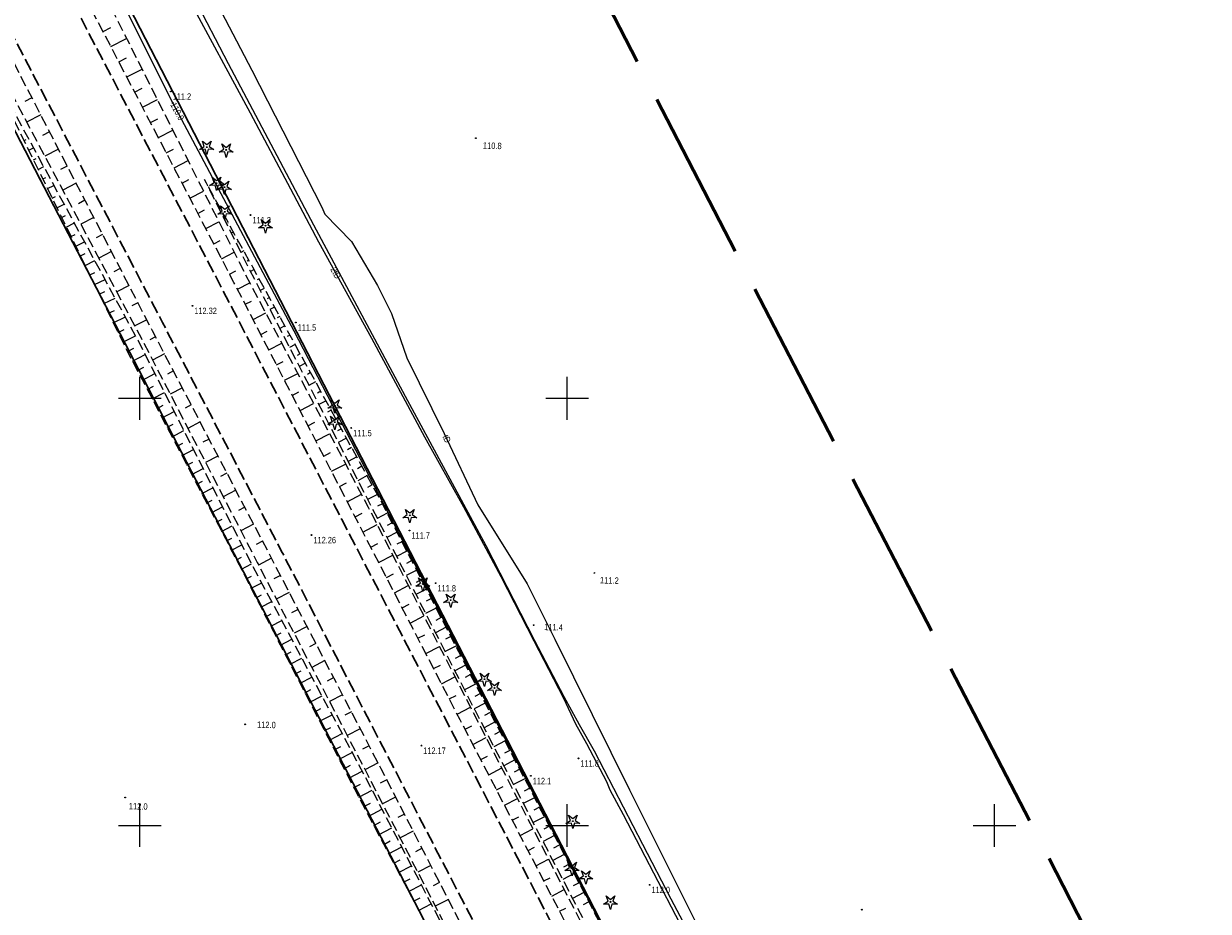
# Model space of a CAD drawing. Header units: metres. Extents: x 7531673 to 7533164, y 5721297 to 5724010.
# Tile 22 of 58: x 7532836 to 7532975, y 5721740 to 5721844. Entities that reach past the tile are written whole.
import ezdxf
from ezdxf.enums import TextEntityAlignment as Align

# ---------------------------------------------------------------- set-up
doc = ezdxf.new("R2010")
doc.units = ezdxf.units.M
for name, pattern in [('4_SUPT_01', [0]), ('GDE', [0]), ('GUZ', [1, 0.5, -0.5]), ('L_0_05', [1.75, 1.25, -0.5]), ('L_0_06', [2, 1.5, -0.5]), ('L_0_09', [2.5, 2, -0.5])]:
    doc.linetypes.add(name, pattern=pattern)
doc.layers.get('0').update_dxf_attribs({"color": 252})
for name, color, linetype, lineweight in [('Dzialki', 80, 'GDE', 30), ('jezdnia', 252, 'L_0_06', 18), ('k', 252, 'Continuous', 18), ('RTPW_T_0', 252, 'Continuous', 15), ('skarpa_nieumocniona', 252, 'L_0_05', 18), ('SUPT_E_T_0', 30, 'Continuous', 15), ('SUPT_L_0', 30, '4_SUPT_01', 18), ('SUTT_T_0', 30, 'Continuous', 18), ('Uzytki', 252, 'GUZ', 18), ('wysokosci_naturalne', 7, 'Continuous', 18), ('wysokosci_sztuczne', 7, 'Continuous', 18)]:
    doc.layers.add(name, color=color, linetype=linetype, lineweight=lineweight)
doc.layers.add('zakres', color=7, linetype='L_0_09', lineweight=50, true_color=0xff05ff)
doc.styles.get("Standard").update_dxf_attribs({"font": 'arial.ttf'})

# ---------------------------------------------------------------- blocks, each defined once
blk = doc.blocks.new('2_RTPW01')
at = {"linetype": 'Continuous'}
blk.add_circle((0, 0), 0.045, dxfattribs=at)
blk = doc.blocks.new('4_SUPS01_07')
at = {"linetype": 'Continuous'}
blk.add_circle((0, 0), 0.0625, dxfattribs=at)
blk = doc.blocks.new('OBOP01_01')
at = {"linetype": 'Continuous', "lineweight": 18}
blk.add_hatch(color=0, dxfattribs=at).paths.add_polyline_path([(0, -0.1, 1), (0, 0.1, 1)])
at = {"color": 0, "linetype": 'Continuous', "lineweight": 18, "flags": 128}
blk.add_lwpolyline([(0, -1.74), (-0.35, -0.48), (-1.65, -0.54), (-0.57, 0.18), (-1.02, 1.4), (0, 0.6), (1.02, 1.4), (0.57, 0.18), (1.65, -0.54), (0.35, -0.48), (0, -1.74)], dxfattribs=at)
at = {"color": 0, "linetype": 'Continuous', "lineweight": 18}
blk.add_circle((0, 0), 0.1, dxfattribs=at)
blk = doc.blocks.new('RTPW01')
at = {"linetype": 'Continuous', "lineweight": 13}
blk.add_hatch(color=0, dxfattribs=at).paths.add_polyline_path([(0, -0.09, 1), (0, 0.09, 1)])
at = {"color": 0, "linetype": 'Continuous', "lineweight": 13}
blk.add_circle((0, 0), 0.0906, dxfattribs=at)
blk = doc.blocks.new('RTPW02')
at = {"linetype": 'Continuous', "lineweight": 13}
blk.add_hatch(color=0, dxfattribs=at).paths.add_polyline_path([(0, -0.09, 1), (0, 0.09, 1)])
at = {"color": 0, "linetype": 'Continuous', "lineweight": 13}
blk.add_circle((0, 0), 0.0906, dxfattribs=at)

msp = doc.modelspace()

# ---------------------------------------------------------------- linework, layer by layer
at = {"layer": 'Dzialki'}
for p, q in [((7532814.11, 5721912.97), (7532904.4, 5721737.88)), ((7532888.12, 5721729.49), (7532797.47, 5721904.39))]:
    msp.add_line(p, q, dxfattribs=at)
at = {"layer": 'jezdnia', "color": 251, "lineweight": 30, "flags": 128}
for points in [[(7532965.41, 5721608.83), (7532950.56, 5721637.5), (7532938.49, 5721660.78), (7532928.32, 5721680.42), (7532916.09, 5721703.96), (7532900.52, 5721734.01), (7532886.19, 5721761.61), (7532873.62, 5721785.82), (7532859.64, 5721812.77), (7532841.13, 5721848.28), (7532831.83, 5721866.21), (7532817.03, 5721894.56), (7532808.94, 5721910.2), (7532796.93, 5721933.25), (7532784.88, 5721956.37), (7532772.95, 5721979.29), (7532760.06, 5722004), (7532748.78, 5722025.57), (7532736.83, 5722048.64), (7532730.53, 5722060.69), (7532724.03, 5722073.21), (7532718.51, 5722083.95), (7532712.64, 5722095.2), (7532705.94, 5722108), (7532694.05, 5722130.93), (7532684.98, 5722148.36), (7532678.5, 5722160.87), (7532671.37, 5722174.56), (7532661.79, 5722192.96), (7532652.83, 5722210.22), (7532652.15, 5722211.63), (7532648.99, 5722218.17), (7532642.87, 5722230.85), (7532635.3, 5722246.57), (7532628.61, 5722259.73)], [(7532640.18, 5722213), (7532645, 5722207.54), (7532654.79, 5722188.86), (7532664.07, 5722171.1), (7532670.39, 5722158.85), (7532676.17, 5722147.84), (7532687.04, 5722126.94), (7532698.99, 5722103.93), (7532707.21, 5722088.13), (7532723.52, 5722056.73), (7532741.8, 5722021.6), (7532753.05, 5722000.01), (7532765.91, 5721975.34), (7532777.72, 5721952.62), (7532789.8, 5721929.42), (7532801.73, 5721906.58), (7532809.96, 5721890.69), (7532824.88, 5721862.11), (7532833.8, 5721845), (7532852.63, 5721808.89), (7532866.54, 5721782.16), (7532879.36, 5721757.4), (7532893.53, 5721730.06), (7532909.09, 5721700.02), (7532920.88, 5721677.22), (7532931.6, 5721656.57), (7532943.45, 5721633.69), (7532958.36, 5721604.94)]]:
    msp.add_lwpolyline(points, dxfattribs=at)
at = {"layer": 'k', "linetype": 'Continuous', "lineweight": 18, "flags": 128}
for points in [[(7532850, 5721797.5), (7532850, 5721802.5)], [(7532900, 5721797.5), (7532900, 5721802.5)], [(7532847.5, 5721800), (7532852.5, 5721800)], [(7532897.5, 5721800), (7532902.5, 5721800)], [(7532850, 5721747.5), (7532850, 5721752.5)], [(7532900, 5721747.5), (7532900, 5721752.5)], [(7532950, 5721747.5), (7532950, 5721752.5)], [(7532847.5, 5721750), (7532852.5, 5721750)], [(7532897.5, 5721750), (7532902.5, 5721750)], [(7532947.5, 5721750), (7532952.5, 5721750)]]:
    msp.add_lwpolyline(points, dxfattribs=at)
at = {"layer": 'skarpa_nieumocniona', "color": 252, "lineweight": 18, "flags": 128}
for points in [[(7532961.67, 5721622.14), (7532962, 5721621.09), (7532961.03, 5721621.09), (7532951.91, 5721638.23), (7532939.8, 5721661.73), (7532929.73, 5721680.98), (7532917.5, 5721704.61), (7532901.95, 5721734.49), (7532887.47, 5721762.36), (7532875.07, 5721786.33), (7532860.99, 5721813.57), (7532842.68, 5721848.69), (7532833.18, 5721867.32), (7532818.32, 5721895.36), (7532810.37, 5721910.9), (7532798.26, 5721933.95), (7532786.31, 5721956.94), (7532774.3, 5721980.18), (7532761.41, 5722004.49), (7532750.13, 5722026.27), (7532737.8, 5722049.65), (7532738.01, 5722051.04), (7532739.12, 5722050.38), (7532764.53, 5722006.8), (7532776.5, 5721982.13), (7532788.51, 5721958.32), (7532800.65, 5721935.34), (7532812.53, 5721911.89), (7532820.3, 5721896.86), (7532835.54, 5721868.31), (7532844.58, 5721849.77), (7532862.31, 5721814.56), (7532876.71, 5721787.27), (7532888.92, 5721763.37), (7532903.28, 5721735.41), (7532918.84, 5721705.46), (7532931.02, 5721681.65), (7532940.92, 5721662.77), (7532953.3, 5721638.65)], [(7532726.73, 5722045.27), (7532726.45, 5722044.07), (7532732.12, 5722029.56), (7532736.02, 5722020.45), (7532736.5, 5722018.57), (7532748.73, 5721997.68), (7532761.71, 5721972.53), (7532773.8, 5721950.82), (7532785.98, 5721927.15), (7532797.94, 5721904.59), (7532805.88, 5721888.28), (7532821.78, 5721860.17), (7532830.85, 5721843.43), (7532850.17, 5721807.01), (7532863.72, 5721780.8), (7532876.69, 5721755.83), (7532890.63, 5721728.76), (7532906.52, 5721698.42), (7532917.99, 5721676.17), (7532928.9, 5721654.79), (7532940.53, 5721632.27), (7532955.59, 5721603.34), (7532956.82, 5721604.38), (7532942.09, 5721633.22), (7532930.34, 5721655.74), (7532919.59, 5721676.76), (7532907.9, 5721699.31), (7532892.19, 5721729.45), (7532878.22, 5721756.64), (7532865.22, 5721781.61), (7532851.47, 5721807.88), (7532832.55, 5721844.48), (7532823.6, 5721861.25), (7532808.52, 5721890.22), (7532800.51, 5721905.88), (7532788.47, 5721928.89), (7532776.33, 5721952.01), (7532764.71, 5721974.46), (7532751.8, 5721999.34), (7532740.53, 5722020.92), (7532739.83, 5722022.42), (7532734.86, 5722031.72), (7532727.96, 5722044.83)], [(7532959.01, 5721592.71), (7532954.57, 5721589.01), (7532952.03, 5721588.57), (7532952.09, 5721587.64), (7532955.15, 5721588.17), (7532960.38, 5721592.87), (7532955.19, 5721603.18), (7532940.17, 5721632.06), (7532928.67, 5721654.55), (7532917.66, 5721675.97), (7532906.1, 5721698.17), (7532890.4, 5721728.69), (7532876.42, 5721755.59), (7532863.1, 5721780.56), (7532849.81, 5721806.72), (7532830.1, 5721843.06), (7532848.44, 5721805.66), (7532861.6, 5721780.52), (7532875.09, 5721754.28), (7532888.96, 5721728.02), (7532904.92, 5721697.2), (7532916.63, 5721674.93), (7532927.36, 5721653.66), (7532938.82, 5721631.44), (7532954.11, 5721602.61)], [(7532962.26, 5721622.52), (7532963.12, 5721621.54), (7532963.52, 5721622.41), (7532955.37, 5721639.82), (7532942.82, 5721663.28), (7532932.9, 5721682.64), (7532920.65, 5721706.7), (7532904.91, 5721736.52), (7532890.43, 5721764.28), (7532878.17, 5721788.04), (7532863.2, 5721815.34), (7532857.55, 5721825.6), (7532862.83, 5721815.03), (7532877.03, 5721787.39), (7532889.17, 5721763.53), (7532903.69, 5721735.54), (7532919.17, 5721705.6), (7532931.36, 5721681.67), (7532941.16, 5721662.88), (7532953.63, 5721638.89)]]:
    msp.add_lwpolyline(points, close=True, dxfattribs=at)
at = {"layer": 'skarpa_nieumocniona', "color": 252, "linetype": 'Continuous', "lineweight": 18, "flags": 128}
for points in [[(7532845.69, 5721842.93), (7532846.61, 5721843.41)], [(7532846.61, 5721841.16), (7532848.44, 5721842.11)], [(7532847.53, 5721839.38), (7532848.44, 5721839.85)], [(7532848.46, 5721837.61), (7532850.24, 5721838.54)], [(7532849.38, 5721835.84), (7532850.26, 5721836.29)], [(7532837.36, 5721835.18), (7532836.53, 5721834.74)], [(7532850.31, 5721834.06), (7532852.04, 5721834.96)], [(7532838.4, 5721833.18), (7532836.74, 5721832.32)], [(7532851.23, 5721832.29), (7532852.08, 5721832.73)], [(7532839.43, 5721831.18), (7532838.61, 5721830.76)], [(7532852.16, 5721830.52), (7532853.84, 5721831.39)], [(7532836.43, 5721830.15), (7532836.69, 5721830.29)], [(7532836.98, 5721829.03), (7532837.55, 5721829.32)], [(7532840.46, 5721829.18), (7532838.85, 5721828.35)], [(7532853.08, 5721828.74), (7532853.91, 5721829.17)], [(7532837.53, 5721827.91), (7532837.84, 5721828.06)], [(7532838.08, 5721826.79), (7532838.75, 5721827.12)], [(7532841.49, 5721827.18), (7532840.7, 5721826.77)], [(7532854.01, 5721826.97), (7532855.64, 5721827.82)], [(7532838.63, 5721825.67), (7532838.99, 5721825.84)], [(7532854.93, 5721825.2), (7532855.73, 5721825.61)], [(7532839.18, 5721824.54), (7532839.94, 5721824.92)], [(7532842.53, 5721825.18), (7532840.96, 5721824.37)], [(7532855.85, 5721823.42), (7532857.44, 5721824.25)], [(7532857.93, 5721824.92), (7532857.91, 5721824.91)], [(7532839.73, 5721823.42), (7532840.13, 5721823.62)], [(7532840.28, 5721822.3), (7532841.13, 5721822.72)], [(7532843.56, 5721823.18), (7532842.79, 5721822.78)], [(7532858.53, 5721823.83), (7532858.46, 5721823.79)], [(7532859.13, 5721822.73), (7532859.07, 5721822.7)], [(7532840.83, 5721821.18), (7532841.28, 5721821.4)], [(7532856.78, 5721821.65), (7532857.56, 5721822.05)], [(7532859.73, 5721821.64), (7532859.58, 5721821.55)], [(7532841.38, 5721820.05), (7532842.33, 5721820.52)], [(7532844.59, 5721821.18), (7532843.07, 5721820.4)], [(7532857.7, 5721819.87), (7532859.23, 5721820.67)], [(7532860.34, 5721820.54), (7532860.24, 5721820.49)], [(7532841.93, 5721818.93), (7532842.43, 5721819.18)], [(7532845.63, 5721819.19), (7532844.88, 5721818.8)], [(7532860.94, 5721819.45), (7532860.69, 5721819.31)], [(7532842.48, 5721817.81), (7532843.52, 5721818.32)], [(7532846.66, 5721817.19), (7532845.18, 5721816.42)], [(7532858.63, 5721818.1), (7532859.38, 5721818.49)], [(7532861.54, 5721818.35), (7532861.4, 5721818.27)], [(7532862.14, 5721817.26), (7532861.81, 5721817.07)], [(7532843.03, 5721816.69), (7532843.57, 5721816.95)], [(7532843.58, 5721815.56), (7532844.71, 5721816.12)], [(7532859.55, 5721816.33), (7532861.03, 5721817.1)], [(7532862.75, 5721816.16), (7532862.56, 5721816.06)], [(7532844.13, 5721814.44), (7532844.72, 5721814.73)], [(7532847.69, 5721815.19), (7532846.96, 5721814.81)], [(7532860.48, 5721814.55), (7532861.2, 5721814.93)], [(7532863.35, 5721815.06), (7532862.93, 5721814.84)], [(7532844.68, 5721813.32), (7532845.91, 5721813.92)], [(7532848.73, 5721813.19), (7532847.29, 5721812.45)], [(7532861.4, 5721812.78), (7532862.85, 5721813.53)], [(7532863.95, 5721813.97), (7532863.73, 5721813.85)], [(7532845.23, 5721812.2), (7532845.87, 5721812.51)], [(7532845.78, 5721811.08), (7532847.1, 5721811.72)], [(7532864.55, 5721812.87), (7532864.07, 5721812.61)], [(7532865.15, 5721811.78), (7532864.9, 5721811.64)], [(7532846.33, 5721809.95), (7532847.01, 5721810.29)], [(7532849.76, 5721811.19), (7532849.05, 5721810.82)], [(7532862.32, 5721811), (7532863.05, 5721811.38)], [(7532865.75, 5721810.68), (7532865.21, 5721810.39)], [(7532846.88, 5721808.83), (7532848.29, 5721809.52)], [(7532850.79, 5721809.19), (7532849.4, 5721808.47)], [(7532863.23, 5721809.23), (7532864.72, 5721809.99)], [(7532866.35, 5721809.59), (7532866.07, 5721809.43)], [(7532847.43, 5721807.71), (7532848.16, 5721808.07)], [(7532864.15, 5721807.45), (7532864.9, 5721807.84)], [(7532866.96, 5721808.49), (7532866.36, 5721808.16)], [(7532847.98, 5721806.59), (7532849.49, 5721807.32)], [(7532851.83, 5721807.19), (7532851.14, 5721806.83)], [(7532865.07, 5721805.67), (7532866.59, 5721806.46)], [(7532867.56, 5721807.39), (7532867.24, 5721807.22)], [(7532868.16, 5721806.3), (7532867.5, 5721805.94)], [(7532848.54, 5721805.47), (7532849.29, 5721805.86)], [(7532849.12, 5721804.36), (7532850.61, 5721805.14)], [(7532852.87, 5721805.2), (7532851.48, 5721804.47)], [(7532868.76, 5721805.2), (7532868.41, 5721805.01)], [(7532849.7, 5721803.25), (7532850.44, 5721803.64)], [(7532865.99, 5721803.9), (7532866.76, 5721804.29)], [(7532869.36, 5721804.11), (7532868.64, 5721803.71)], [(7532850.28, 5721802.14), (7532851.75, 5721802.91)], [(7532853.92, 5721803.21), (7532853.22, 5721802.84)], [(7532866.91, 5721802.12), (7532868.46, 5721802.92)], [(7532869.96, 5721803.01), (7532869.59, 5721802.8)], [(7532870.56, 5721801.91), (7532869.78, 5721801.49)], [(7532850.86, 5721801.04), (7532851.59, 5721801.42)], [(7532851.44, 5721799.93), (7532852.88, 5721800.68)], [(7532854.96, 5721801.21), (7532853.55, 5721800.48)], [(7532867.83, 5721800.34), (7532868.61, 5721800.75)], [(7532871.16, 5721800.82), (7532870.76, 5721800.6)], [(7532852.02, 5721798.82), (7532852.73, 5721799.2)], [(7532856, 5721799.22), (7532855.29, 5721798.85)], [(7532868.74, 5721798.57), (7532870.32, 5721799.38)], [(7532871.77, 5721799.72), (7532870.93, 5721799.26)], [(7532852.6, 5721797.71), (7532854.01, 5721798.45)], [(7532872.37, 5721798.63), (7532871.93, 5721798.39)], [(7532853.18, 5721796.61), (7532853.88, 5721796.97)], [(7532857.04, 5721797.23), (7532855.61, 5721796.48)], [(7532869.66, 5721796.79), (7532870.46, 5721797.2)], [(7532872.97, 5721797.53), (7532872.07, 5721797.04)], [(7532873.57, 5721796.43), (7532873.1, 5721796.18)], [(7532853.76, 5721795.5), (7532855.14, 5721796.23)], [(7532858.09, 5721795.23), (7532857.37, 5721794.86)], [(7532870.58, 5721795.01), (7532872.19, 5721795.84)], [(7532874.17, 5721795.34), (7532873.21, 5721794.81)], [(7532854.34, 5721794.39), (7532855.02, 5721794.75)], [(7532854.92, 5721793.29), (7532856.28, 5721794)], [(7532871.5, 5721793.23), (7532872.31, 5721793.65)], [(7532874.77, 5721794.24), (7532874.28, 5721793.97)], [(7532855.5, 5721792.18), (7532856.17, 5721792.53)], [(7532859.13, 5721793.24), (7532857.68, 5721792.48)], [(7532872.42, 5721791.46), (7532874.06, 5721792.31)], [(7532875.37, 5721793.15), (7532874.35, 5721792.59)], [(7532856.08, 5721791.07), (7532857.41, 5721791.77)], [(7532860.17, 5721791.25), (7532859.44, 5721790.86)], [(7532875.97, 5721792.05), (7532875.45, 5721791.76)], [(7532876.58, 5721790.95), (7532875.5, 5721790.36)], [(7532856.66, 5721789.96), (7532857.32, 5721790.31)], [(7532857.24, 5721788.86), (7532858.54, 5721789.54)], [(7532873.33, 5721789.68), (7532874.16, 5721790.11)], [(7532877.18, 5721789.86), (7532876.62, 5721789.55)], [(7532857.82, 5721787.75), (7532858.46, 5721788.09)], [(7532861.22, 5721789.25), (7532859.75, 5721788.48)], [(7532874.25, 5721787.9), (7532875.92, 5721788.77)], [(7532877.78, 5721788.76), (7532876.64, 5721788.14)], [(7532858.4, 5721786.64), (7532859.67, 5721787.31)], [(7532862.26, 5721787.26), (7532861.52, 5721786.87)], [(7532878.37, 5721787.66), (7532877.78, 5721787.36)], [(7532858.98, 5721785.53), (7532859.61, 5721785.86)], [(7532875.17, 5721786.13), (7532876.01, 5721786.56)], [(7532878.94, 5721786.55), (7532877.76, 5721785.94)], [(7532879.52, 5721785.44), (7532878.92, 5721785.13)], [(7532859.56, 5721784.43), (7532860.8, 5721785.08)], [(7532863.3, 5721785.27), (7532861.81, 5721784.49)], [(7532876.09, 5721784.35), (7532877.76, 5721785.22)], [(7532880.09, 5721784.33), (7532878.9, 5721783.71)], [(7532860.14, 5721783.32), (7532860.75, 5721783.64)], [(7532860.72, 5721782.21), (7532861.94, 5721782.85)], [(7532864.35, 5721783.27), (7532863.6, 5721782.88)], [(7532877.01, 5721782.58), (7532877.84, 5721783.01)], [(7532880.66, 5721783.22), (7532880.06, 5721782.91)], [(7532861.3, 5721781.1), (7532861.9, 5721781.42)], [(7532865.39, 5721781.28), (7532863.88, 5721780.49)], [(7532877.93, 5721780.8), (7532879.58, 5721781.66)], [(7532881.24, 5721782.11), (7532880.03, 5721781.49)], [(7532861.87, 5721780), (7532863.07, 5721780.61)], [(7532882.38, 5721779.89), (7532881.16, 5721779.26)], [(7532881.81, 5721781), (7532881.2, 5721780.68)], [(7532862.44, 5721778.88), (7532863.05, 5721779.2)], [(7532863.02, 5721777.77), (7532864.25, 5721778.41)], [(7532866.43, 5721779.28), (7532865.67, 5721778.89)], [(7532878.85, 5721779.02), (7532879.67, 5721779.45)], [(7532882.95, 5721778.78), (7532882.34, 5721778.46)], [(7532863.59, 5721776.66), (7532864.21, 5721776.98)], [(7532867.47, 5721777.29), (7532865.95, 5721776.5)], [(7532879.77, 5721777.25), (7532881.4, 5721778.09)], [(7532883.53, 5721777.66), (7532882.3, 5721777.03)], [(7532864.16, 5721775.55), (7532865.43, 5721776.2)], [(7532880.69, 5721775.47), (7532881.5, 5721775.89)], [(7532884.1, 5721776.55), (7532883.48, 5721776.24)], [(7532864.73, 5721774.44), (7532865.37, 5721774.77)], [(7532868.51, 5721775.29), (7532867.75, 5721774.9)], [(7532881.61, 5721773.69), (7532883.22, 5721774.53)], [(7532884.67, 5721775.44), (7532883.43, 5721774.8)], [(7532885.25, 5721774.33), (7532884.62, 5721774.01)], [(7532865.3, 5721773.33), (7532866.6, 5721773.99)], [(7532869.55, 5721773.3), (7532868.03, 5721772.5)], [(7532885.82, 5721773.22), (7532884.57, 5721772.57)], [(7532865.87, 5721772.21), (7532866.53, 5721772.55)], [(7532866.45, 5721771.1), (7532867.78, 5721771.79)], [(7532882.52, 5721771.92), (7532883.33, 5721772.33)], [(7532886.39, 5721772.11), (7532885.76, 5721771.79)], [(7532867.02, 5721769.99), (7532867.69, 5721770.34)], [(7532870.59, 5721771.3), (7532869.83, 5721770.9)], [(7532883.44, 5721770.14), (7532885.04, 5721770.97)], [(7532886.97, 5721771), (7532885.7, 5721770.35)], [(7532867.59, 5721768.88), (7532868.96, 5721769.58)], [(7532871.63, 5721769.3), (7532870.1, 5721768.51)], [(7532884.36, 5721768.37), (7532885.16, 5721768.78)], [(7532888.11, 5721768.78), (7532886.84, 5721768.12)], [(7532887.54, 5721769.89), (7532886.9, 5721769.56)], [(7532868.16, 5721767.77), (7532868.85, 5721768.12)], [(7532868.73, 5721766.65), (7532870.13, 5721767.38)], [(7532872.67, 5721767.31), (7532871.9, 5721766.91)], [(7532885.28, 5721766.59), (7532886.86, 5721767.41)], [(7532888.69, 5721767.67), (7532888.05, 5721767.34)], [(7532869.3, 5721765.54), (7532870.01, 5721765.91)], [(7532889.26, 5721766.56), (7532887.97, 5721765.89)], [(7532869.87, 5721764.43), (7532871.31, 5721765.17)], [(7532873.71, 5721765.31), (7532872.18, 5721764.52)], [(7532886.2, 5721764.81), (7532886.99, 5721765.22)], [(7532889.83, 5721765.44), (7532889.19, 5721765.11)], [(7532870.45, 5721763.32), (7532871.17, 5721763.69)], [(7532874.75, 5721763.32), (7532873.98, 5721762.92)], [(7532887.12, 5721763.04), (7532888.68, 5721763.84)], [(7532890.41, 5721764.33), (7532889.11, 5721763.66)], [(7532890.98, 5721763.23), (7532890.33, 5721762.89)], [(7532871.02, 5721762.21), (7532872.49, 5721762.96)], [(7532891.56, 5721762.12), (7532890.26, 5721761.44)], [(7532871.59, 5721761.1), (7532872.33, 5721761.48)], [(7532872.16, 5721759.98), (7532873.66, 5721760.76)], [(7532875.78, 5721761.32), (7532874.25, 5721760.52)], [(7532888.04, 5721761.26), (7532888.82, 5721761.66)], [(7532892.14, 5721761.01), (7532891.49, 5721760.67)], [(7532872.73, 5721758.87), (7532873.49, 5721759.26)], [(7532876.82, 5721759.33), (7532876.06, 5721758.93)], [(7532888.96, 5721759.49), (7532890.51, 5721760.29)], [(7532892.72, 5721759.9), (7532891.41, 5721759.22)], [(7532873.3, 5721757.76), (7532874.84, 5721758.55)], [(7532889.89, 5721757.71), (7532890.65, 5721758.11)], [(7532893.87, 5721757.68), (7532892.56, 5721757)], [(7532893.29, 5721758.79), (7532892.64, 5721758.45)], [(7532873.87, 5721756.65), (7532874.65, 5721757.05)], [(7532874.45, 5721755.54), (7532876.02, 5721756.35)], [(7532877.86, 5721757.33), (7532876.32, 5721756.53)], [(7532890.81, 5721755.94), (7532892.33, 5721756.73)], [(7532894.45, 5721756.58), (7532893.79, 5721756.23)], [(7532875.02, 5721754.43), (7532875.81, 5721754.83)], [(7532878.9, 5721755.33), (7532878.12, 5721754.94)], [(7532895.03, 5721755.47), (7532893.71, 5721754.78)], [(7532875.6, 5721753.32), (7532877.17, 5721754.15)], [(7532891.73, 5721754.16), (7532892.49, 5721754.56)], [(7532895.61, 5721754.36), (7532894.95, 5721754.01)], [(7532876.18, 5721752.21), (7532876.97, 5721752.63)], [(7532879.92, 5721753.33), (7532878.38, 5721752.54)], [(7532892.65, 5721752.39), (7532894.16, 5721753.17)], [(7532896.18, 5721753.25), (7532894.86, 5721752.56)], [(7532896.76, 5721752.14), (7532896.1, 5721751.8)], [(7532876.77, 5721751.11), (7532878.32, 5721751.93)], [(7532880.95, 5721751.33), (7532880.18, 5721750.93)], [(7532893.57, 5721750.61), (7532894.32, 5721751)], [(7532897.34, 5721751.03), (7532896.01, 5721750.34)], [(7532877.35, 5721750), (7532878.13, 5721750.41)], [(7532877.93, 5721748.9), (7532879.48, 5721749.71)], [(7532881.98, 5721749.33), (7532880.44, 5721748.54)], [(7532894.49, 5721748.84), (7532895.99, 5721749.61)], [(7532897.92, 5721749.92), (7532897.25, 5721749.58)], [(7532878.52, 5721747.79), (7532879.29, 5721748.2)], [(7532898.5, 5721748.82), (7532897.17, 5721748.12)], [(7532879.1, 5721746.69), (7532880.63, 5721747.49)], [(7532883.01, 5721747.33), (7532882.24, 5721746.93)], [(7532895.42, 5721747.06), (7532896.16, 5721747.45)], [(7532899.65, 5721746.6), (7532898.32, 5721745.9)], [(7532899.07, 5721747.71), (7532898.41, 5721747.36)], [(7532879.69, 5721745.58), (7532880.45, 5721745.98)], [(7532880.27, 5721744.48), (7532881.78, 5721745.28)], [(7532884.03, 5721745.32), (7532882.5, 5721744.54)], [(7532896.34, 5721745.29), (7532897.81, 5721746.05)], [(7532900.23, 5721745.49), (7532899.56, 5721745.14)], [(7532880.85, 5721743.37), (7532881.61, 5721743.77)], [(7532897.26, 5721743.51), (7532897.99, 5721743.89)], [(7532900.81, 5721744.38), (7532899.47, 5721743.68)], [(7532881.44, 5721742.27), (7532882.93, 5721743.06)], [(7532885.06, 5721743.32), (7532884.3, 5721742.93)], [(7532898.18, 5721741.74), (7532899.64, 5721742.5)], [(7532901.38, 5721743.27), (7532900.71, 5721742.92)], [(7532882.02, 5721741.16), (7532882.77, 5721741.55)], [(7532886.09, 5721741.32), (7532884.56, 5721740.54)], [(7532901.96, 5721742.17), (7532900.62, 5721741.46)], [(7532902.54, 5721741.06), (7532901.87, 5721740.71)], [(7532882.6, 5721740.06), (7532884.09, 5721740.84)], [(7532899.1, 5721739.96), (7532899.83, 5721740.34)]]:
    msp.add_lwpolyline(points, dxfattribs=at)
at = {"layer": 'SUPT_L_0', "linetype": '4_SUPT_01'}
for p, q in [((7532850.89, 5721857.32), (7532860.34, 5721839.18)), ((7532844.74, 5721852.74), (7532853.86, 5721834.55)), ((7532855.2, 5721847.7), (7532862.88, 5721833.43)), ((7532858.23, 5721847.7), (7532863.1, 5721838.39)), ((7532860.34, 5721839.18), (7532870.29, 5721820.29)), ((7532863.1, 5721838.39), (7532871.27, 5721822.39)), ((7532853.86, 5721834.55), (7532868.02, 5721807.89)), ((7532862.88, 5721833.43), (7532867.6, 5721824.52)), ((7532867.6, 5721824.52), (7532870.91, 5721818.31)), ((7532871.27, 5721822.39), (7532871.62, 5721821.57)), ((7532871.62, 5721821.57), (7532874.77, 5721818.37)), ((7532870.29, 5721820.29), (7532881.03, 5721800.25)), ((7532870.91, 5721818.31), (7532877.11, 5721807.04)), ((7532874.77, 5721818.37), (7532877.81, 5721813.21)), ((7532877.81, 5721813.21), (7532879.42, 5721809.94)), ((7532879.42, 5721809.94), (7532881.24, 5721804.75)), ((7532868.02, 5721807.89), (7532879.65, 5721785.39)), ((7532877.11, 5721807.04), (7532883.3, 5721795.5)), ((7532881.24, 5721804.75), (7532885.61, 5721795.88)), ((7532881.03, 5721800.25), (7532890.46, 5721782.78)), ((7532883.3, 5721795.5), (7532887.85, 5721787.3)), ((7532885.61, 5721795.88), (7532889.53, 5721787.52)), ((7532887.85, 5721787.3), (7532892.23, 5721779.16)), ((7532889.53, 5721787.52), (7532895.32, 5721778.27)), ((7532879.65, 5721785.39), (7532893.23, 5721759.14)), ((7532890.46, 5721782.78), (7532896.17, 5721771.64)), ((7532892.23, 5721779.16), (7532896.08, 5721771.63)), ((7532895.32, 5721778.27), (7532898.55, 5721771.8)), ((7532896.08, 5721771.63), (7532899.55, 5721764.89)), ((7532896.17, 5721771.64), (7532899.61, 5721765.1)), ((7532898.55, 5721771.8), (7532907.3, 5721754.18)), ((7532899.55, 5721764.89), (7532900.97, 5721761.89)), ((7532899.61, 5721765.1), (7532901.4, 5721761.82)), ((7532900.97, 5721761.89), (7532902.24, 5721759.59)), ((7532901.4, 5721761.82), (7532903.14, 5721758.72)), ((7532893.23, 5721759.14), (7532901.87, 5721742.48)), ((7532902.24, 5721759.59), (7532904.58, 5721755.14)), ((7532903.14, 5721758.72), (7532908.81, 5721747.8)), ((7532904.58, 5721755.14), (7532904.97, 5721754.17)), ((7532904.97, 5721754.17), (7532906.55, 5721751.27)), ((7532907.3, 5721754.18), (7532914.93, 5721738.9)), ((7532906.55, 5721751.27), (7532910.09, 5721744.47)), ((7532908.81, 5721747.8), (7532912.14, 5721741.41)), ((7532910.09, 5721744.47), (7532913.18, 5721738.52)), ((7532901.87, 5721742.48), (7532916.01, 5721715.14)), ((7532912.14, 5721741.41), (7532918.87, 5721728.73))]:
    msp.add_line(p, q, dxfattribs=at)
at = {"layer": 'Uzytki'}
for p, q in [((7532994.4, 5721563.34), (7532633.53, 5722263.15)), ((7532640.69, 5722206.86), (7532968.82, 5721573.78))]:
    msp.add_line(p, q, dxfattribs=at)
at = {"layer": 'wysokosci_naturalne', "color": 252}
for p in [(7532853.61, 5721835.92), (7532862.94, 5721821.45), (7532868.23, 5721808.88), (7532874.73, 5721796.53), (7532881.55, 5721784.54), (7532884.6, 5721778.36), (7532901.32, 5721757.86), (7532895.74, 5721755.81), (7532909.64, 5721743.05)]:
    msp.add_point(p, dxfattribs=at)
at = {"layer": 'wysokosci_sztuczne', "color": 252}
for p in [(7532856.14, 5721810.83), (7532870.08, 5721784), (7532882.93, 5721759.35)]:
    msp.add_point(p, dxfattribs=at)
at = {"layer": 'zakres', "color": 6, "lineweight": 50, "ltscale": 10}
msp.add_lwpolyline([(7531711.14, 5723861.32), (7531927.66, 5723451.28), (7532248.91, 5722837.99), (7532655.42, 5722066.69), (7533061.63, 5721296.9), (7533163.78, 5721347.42), (7533045.85, 5721572.87), (7532868.05, 5721917.16), (7532735.17, 5722175.75), (7532682.94, 5722276.17), (7532755.64, 5722321.46), (7532723.06, 5722383.63), (7532650.28, 5722338.29), (7532322.07, 5722954.54), (7532208.28, 5723169.59), (7531836.58, 5723882.95), (7531911.57, 5723950.84), (7531857.88, 5724010.14), (7531797.9, 5723955.84), (7531782.57, 5723984.68), (7531673.37, 5723932.85)], close=True, dxfattribs=at)

# ---------------------------------------------------------------- block references
at = {"color": 74, "linetype": 'Continuous', "xscale": 0.5, "yscale": 0.5, "zscale": 0.5}
for p in [(7532857.81, 5721829.39), (7532860.1, 5721829.07), (7532858.96, 5721825.18), (7532859.88, 5721824.71), (7532859.92, 5721821.83), (7532864.69, 5721820.21), (7532872.79, 5721799.12), (7532872.79, 5721797.2), (7532881.57, 5721786.3), (7532883.11, 5721778.27), (7532886.36, 5721776.38), (7532890.31, 5721767.12), (7532891.49, 5721766.09), (7532900.66, 5721750.5), (7532900.56, 5721744.99), (7532902.18, 5721744.01), (7532905.06, 5721741.05)]:
    msp.add_blockref('OBOP01_01', p, dxfattribs=at)
at = {"layer": 'RTPW_T_0'}
for p in [(7532889.3, 5721830.44), (7532903.17, 5721779.56), (7532896.07, 5721773.44), (7532862.31, 5721761.84), (7532848.28, 5721753.28), (7532934.47, 5721740.15)]:
    msp.add_blockref('2_RTPW01', p, dxfattribs=at)
at = {"layer": 'SUTT_T_0'}
msp.add_blockref('4_SUPS01_07', (7532853.86, 5721834.55), dxfattribs=at)
at = {"layer": 'wysokosci_naturalne', "color": 252, "linetype": 'Continuous', "xscale": 0.5, "yscale": 0.5, "zscale": 0.5}
for p in [(7532853.61, 5721835.92), (7532862.94, 5721821.45), (7532868.23, 5721808.88), (7532874.73, 5721796.53), (7532881.55, 5721784.54), (7532884.6, 5721778.36), (7532901.32, 5721757.86), (7532895.74, 5721755.81), (7532909.64, 5721743.05)]:
    msp.add_blockref('RTPW01', p, dxfattribs=at)
at = {"layer": 'wysokosci_sztuczne', "color": 252, "linetype": 'Continuous', "xscale": 0.5, "yscale": 0.5, "zscale": 0.5}
for p in [(7532856.14, 5721810.83), (7532870.08, 5721784), (7532882.93, 5721759.35)]:
    msp.add_blockref('RTPW02', p, dxfattribs=at)

# ---------------------------------------------------------------- texts
at = {"layer": 'RTPW_T_0', "width": 0.7}
for s, p in [('110.8', (7532890.12, 5721829.22)), ('111.2', (7532903.82, 5721778.34)), ('111.4', (7532897.29, 5721772.87)), ('112.0', (7532863.69, 5721761.44)), ('112.0', (7532848.69, 5721751.9))]:
    msp.add_text(s, height=0.75, rotation=358.39, dxfattribs=at).set_placement(p)
at = {"layer": 'SUPT_E_T_0', "width": 0.7}
for s, rotation, p in [('2tD', 298.82, (7532872.91, 5721814.67)), ('tD', 295.12, (7532885.9, 5721795.26))]:
    msp.add_text(s, height=0.75, rotation=rotation, dxfattribs=at).set_placement(p, align=Align.MIDDLE)
at = {"layer": 'SUTT_T_0', "width": 0.7}
msp.add_text('110.0', height=0.75, rotation=298.2, dxfattribs=at).set_placement((7532853.86, 5721834.55), align=Align.MIDDLE_LEFT)
at = {"layer": 'wysokosci_naturalne', "color": 252, "lineweight": 15, "width": 0.66}
for s, p in [('111.2', (7532853.83, 5721834.95)), ('111.3', (7532863.17, 5721820.48)), ('111.5', (7532868.46, 5721807.91)), ('111.5', (7532874.96, 5721795.56)), ('111.7', (7532881.77, 5721783.57)), ('111.8', (7532884.82, 5721777.39)), ('111.8', (7532901.54, 5721756.89)), ('112.1', (7532895.96, 5721754.83)), ('112.0', (7532909.86, 5721742.08))]:
    msp.add_text(s, height=0.75, dxfattribs=at).set_placement(p)
at = {"layer": 'wysokosci_sztuczne', "color": 252, "lineweight": 15, "width": 0.66}
for s, p in [('112.32', (7532856.36, 5721809.86)), ('112.26', (7532870.3, 5721783.03)), ('112.17', (7532883.15, 5721758.38))]:
    msp.add_text(s, height=0.75, dxfattribs=at).set_placement(p)

doc.saveas('drawing.dxf')
